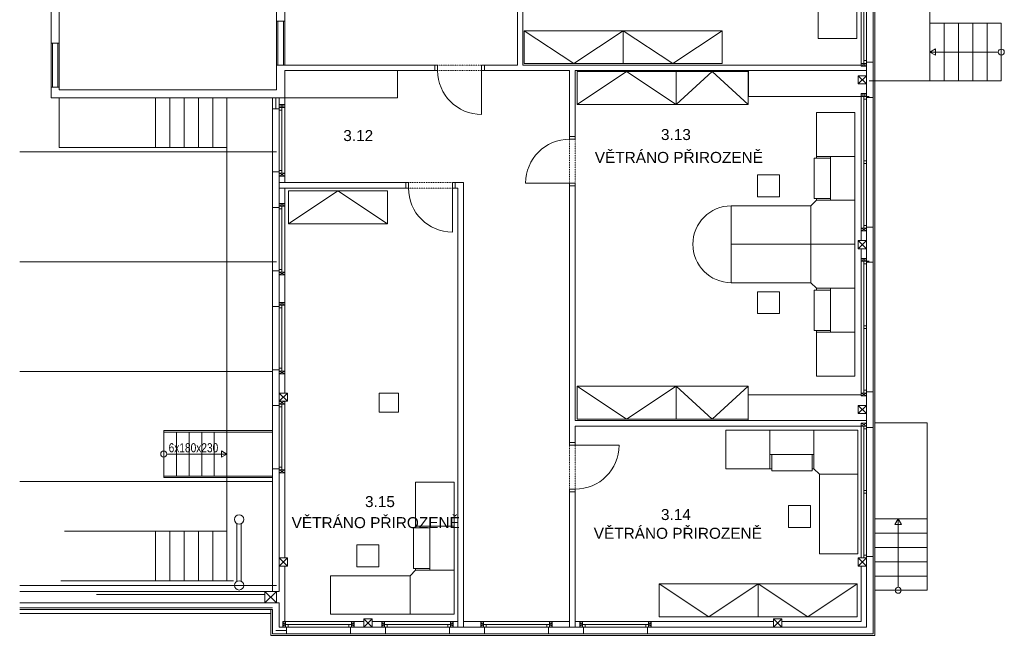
# Model space of a CAD drawing. Header units: millimetres. Extents: x 918337 to 1269480, y -257156 to -67477.
# Tile 79 of 114: x 1150610 to 1168514, y -207351 to -196146. Entities that reach past the tile are written whole.
import ezdxf

# ---------------------------------------------------------------- set-up
doc = ezdxf.new("R2010")
doc.units = ezdxf.units.MM
doc.linetypes.add('DĚLICÍ2', pattern=[15.875, 6.35, -3.175, 0, -3.175, 0, -3.175])
doc.layers.get('0').update_dxf_attribs({"color": 8, "lineweight": 9})
doc.layers.add('LEGENDY', color=7, linetype='Continuous', lineweight=9)
doc.layers.add('St_plocha_místnosti', color=3, linetype='Continuous', lineweight=18)
doc.styles.add('Andy', font='arial.ttf')
doc.styles.get("Standard").update_dxf_attribs({"font": 'arial.ttf'})
doc.linetypes.add('ZIGZAG', pattern='A,0.00254,-5.08,[131,ltypeshp.shx,S=5.08,R=0,X=-5.08,Y=0],-10.16,[131,ltypeshp.shx,S=5.08,R=180,X=5.08,Y=0],-5.08', length=20.32254)

# ---------------------------------------------------------------- blocks, each defined once
blk = doc.blocks.new('AXASXASXSAXA')
at = {"color": 8}
for p, q in [((1176047, -223227), (1176046, -241609)), ((1175927, -231337), (1175927, -231317)), ((1175827, -231367), (1175827, -231337)), ((1175827, -231337), (1175927, -231337)), ((1175827, -231337), (1175927, -231387)), ((1175827, -231387), (1175927, -231337)), ((1175927, -231337), (1175827, -231337)), ((1175827, -231337), (1175827, -231387)), ((1175827, -231387), (1175927, -231387)), ((1175927, -231387), (1175927, -231337)), ((1175927, -231937), (1175927, -231367)), ((1165127, -232162), (1165127, -231967)), ((1165127, -231967), (1165127, -240947)), ((1165347, -231967), (1165347, -232137)), ((1175827, -231887), (1175927, -231937)), ((1175827, -231937), (1175927, -231887)), ((1175927, -231887), (1175827, -231887)), ((1175827, -231887), (1175827, -231937)), ((1175927, -231937), (1175827, -231937)), ((1175827, -231937), (1175827, -231937)), ((1175827, -231937), (1175927, -231937)), ((1175927, -231937), (1175927, -231887)), ((1175927, -231957), (1175927, -231937)), ((1165247, -232162), (1165127, -232162)), ((1165347, -232087), (1165247, -232137)), ((1165347, -232137), (1165247, -232087)), ((1165247, -232137), (1165247, -232087)), ((1165247, -232087), (1165347, -232087)), ((1165347, -232137), (1165247, -232137)), ((1165347, -232137), (1165247, -232137)), ((1165247, -232137), (1165247, -232162)), ((1165347, -232087), (1165347, -232137)), ((1165127, -233962), (1165127, -233312)), ((1165127, -233312), (1165247, -233312)), ((1165247, -233337), (1165247, -233312)), ((1165347, -233387), (1165247, -233337)), ((1165347, -233337), (1165247, -233387)), ((1165247, -233337), (1165247, -233387)), ((1165347, -233337), (1165247, -233337)), ((1165347, -233337), (1165247, -233337)), ((1165247, -233387), (1165347, -233387)), ((1165347, -233387), (1165347, -233337)), ((1165347, -233507), (1165347, -233337)), ((1165347, -233607), (1165347, -233937)), ((1165247, -233962), (1165127, -233962)), ((1165347, -233887), (1165247, -233937)), ((1165347, -233937), (1165247, -233887)), ((1165247, -233937), (1165247, -233887)), ((1165247, -233887), (1165347, -233887)), ((1165347, -233937), (1165247, -233937)), ((1165347, -233937), (1165247, -233937)), ((1165247, -233937), (1165247, -233962)), ((1165347, -233887), (1165347, -233937)), ((1175827, -234562), (1175827, -234337)), ((1175827, -234337), (1175927, -234337)), ((1175827, -234337), (1175927, -234387)), ((1175827, -234387), (1175927, -234337)), ((1175927, -234337), (1175827, -234337)), ((1175827, -234337), (1175827, -234387)), ((1175927, -234337), (1175927, -234317)), ((1175927, -234337), (1175927, -234937)), ((1175927, -234387), (1175927, -234337)), ((1175827, -234387), (1175927, -234387)), ((1175827, -234937), (1175827, -234712)), ((1175827, -234887), (1175927, -234937)), ((1175827, -234937), (1175927, -234887)), ((1175927, -234887), (1175827, -234887)), ((1175827, -234887), (1175827, -234937)), ((1175927, -234937), (1175927, -234887)), ((1175927, -234937), (1175827, -234937)), ((1175827, -234937), (1175927, -234937)), ((1175927, -234957), (1175927, -234937)), ((1165127, -235762), (1165127, -235112)), ((1165127, -235112), (1165247, -235112)), ((1165247, -235137), (1165247, -235112)), ((1165347, -235187), (1165247, -235137)), ((1165347, -235137), (1165247, -235187)), ((1165247, -235137), (1165247, -235187)), ((1165347, -235137), (1165247, -235137)), ((1165347, -235137), (1165247, -235137)), ((1165247, -235187), (1165347, -235187)), ((1165347, -235187), (1165347, -235137)), ((1165347, -235737), (1165347, -235137)), ((1165247, -235762), (1165127, -235762)), ((1165347, -235687), (1165247, -235737)), ((1165347, -235737), (1165247, -235687)), ((1165247, -235737), (1165247, -235687)), ((1165247, -235687), (1165347, -235687)), ((1165347, -235737), (1165247, -235737)), ((1165347, -235737), (1165247, -235737)), ((1165247, -235737), (1165247, -235762)), ((1165347, -235687), (1165347, -235737)), ((1165127, -237562), (1165127, -236912)), ((1165127, -236912), (1165247, -236912)), ((1165247, -236937), (1165247, -236912)), ((1165347, -236987), (1165247, -236937)), ((1165347, -236937), (1165247, -236987)), ((1165247, -236937), (1165247, -236987)), ((1165347, -236937), (1165247, -236937)), ((1165347, -236937), (1165247, -236937)), ((1165247, -236987), (1165347, -236987)), ((1165347, -236987), (1165347, -236937)), ((1165347, -237337), (1165347, -236937)), ((1175827, -237367), (1175827, -237337)), ((1175827, -237337), (1175927, -237337)), ((1175827, -237337), (1175927, -237387)), ((1175827, -237387), (1175927, -237337)), ((1175927, -237337), (1175827, -237337)), ((1175827, -237337), (1175827, -237387)), ((1175827, -237387), (1175927, -237387)), ((1175927, -237312), (1175927, -237337)), ((1175927, -237962), (1175927, -237312)), ((1175927, -237312), (1176047, -237312)), ((1175927, -237387), (1175927, -237337)), ((1165247, -237562), (1165127, -237562)), ((1165347, -237487), (1165247, -237537)), ((1165347, -237537), (1165247, -237487)), ((1165247, -237537), (1165247, -237487)), ((1165247, -237487), (1165347, -237487)), ((1165347, -237537), (1165247, -237537)), ((1165247, -237562), (1165247, -237537)), ((1165247, -237537), (1165347, -237537)), ((1165347, -237487), (1165347, -237537)), ((1165347, -237537), (1165347, -237487)), ((1175827, -237887), (1175927, -237937)), ((1175827, -237937), (1175927, -237887)), ((1175927, -237887), (1175827, -237887)), ((1175827, -237887), (1175827, -237937)), ((1175927, -237937), (1175827, -237937)), ((1175827, -237937), (1175927, -237937)), ((1175927, -237937), (1175927, -237887)), ((1175927, -237962), (1175927, -237937)), ((1165127, -240947), (1165127, -238717)), ((1165247, -238717), (1165127, -238717)), ((1165247, -238737), (1165247, -238717)), ((1165347, -238787), (1165247, -238737)), ((1165347, -238737), (1165247, -238787)), ((1165247, -238737), (1165247, -238787)), ((1165347, -238737), (1165247, -238737)), ((1165347, -238737), (1165247, -238737)), ((1165247, -238787), (1165347, -238787)), ((1165347, -238787), (1165347, -238737)), ((1165347, -240337), (1165347, -238737)), ((1175927, -240337), (1175928, -241596)), ((1165347, -241497), (1165347, -240487)), ((1175829, -240487), (1175829, -241497)), ((1165127, -240947), (1165247, -240947)), ((1164987, -241157), (1160528, -241157)), ((1165362, -241497), (1165312, -241597)), ((1165312, -241497), (1165362, -241597)), ((1165362, -241497), (1165312, -241497)), ((1165312, -241497), (1165312, -241597)), ((1165362, -241497), (1165347, -241497)), ((1165362, -241597), (1165362, -241497)), ((1165362, -241597), (1165362, -241497)), ((1166562, -241597), (1166562, -241497)), ((1166562, -241497), (1166787, -241497)), ((1166612, -241497), (1166562, -241597)), ((1166562, -241497), (1166612, -241597)), ((1166612, -241497), (1166562, -241497)), ((1166562, -241497), (1166562, -241597)), ((1166612, -241597), (1166612, -241497)), ((1166937, -241497), (1167162, -241497)), ((1167162, -241497), (1167112, -241597)), ((1167112, -241497), (1167162, -241597)), ((1167162, -241497), (1167112, -241497)), ((1167112, -241497), (1167112, -241597)), ((1167162, -241497), (1167162, -241597)), ((1167162, -241597), (1167162, -241497)), ((1168362, -241597), (1168362, -241497)), ((1168362, -241497), (1168497, -241497)), ((1168412, -241497), (1168362, -241597)), ((1168362, -241497), (1168412, -241597)), ((1168412, -241497), (1168362, -241497)), ((1168362, -241497), (1168362, -241597)), ((1168412, -241597), (1168412, -241497)), ((1168597, -241497), (1168962, -241497)), ((1168962, -241497), (1168912, -241597)), ((1168912, -241497), (1168962, -241597)), ((1168962, -241497), (1168912, -241497)), ((1168912, -241497), (1168912, -241597)), ((1168962, -241497), (1168962, -241597)), ((1168962, -241597), (1168962, -241497)), ((1170162, -241597), (1170162, -241497)), ((1170162, -241497), (1170529, -241497)), ((1170212, -241497), (1170162, -241597)), ((1170162, -241497), (1170212, -241597)), ((1170212, -241497), (1170162, -241497)), ((1170162, -241497), (1170162, -241597)), ((1170212, -241597), (1170212, -241497)), ((1170629, -241497), (1170762, -241497)), ((1170762, -241497), (1170712, -241597)), ((1170712, -241497), (1170762, -241597)), ((1170762, -241497), (1170712, -241497)), ((1170712, -241497), (1170712, -241597)), ((1170762, -241497), (1170762, -241597)), ((1170762, -241597), (1170762, -241497)), ((1171962, -241597), (1171962, -241497)), ((1171962, -241497), (1174237, -241497)), ((1172012, -241497), (1171962, -241597)), ((1171962, -241497), (1172012, -241597)), ((1172012, -241497), (1171962, -241497)), ((1171962, -241497), (1171962, -241597)), ((1172012, -241597), (1172012, -241497)), ((1175829, -241497), (1174387, -241497)), ((1165312, -241597), (1165362, -241597)), ((1165382, -241597), (1165362, -241597)), ((1166542, -241597), (1167182, -241597)), ((1166542, -241597), (1166562, -241597)), ((1166562, -241597), (1166612, -241597)), ((1167112, -241597), (1167162, -241597)), ((1167162, -241597), (1167182, -241597)), ((1168292, -241597), (1168932, -241597)), ((1168342, -241597), (1168362, -241597)), ((1168362, -241597), (1168412, -241597)), ((1168912, -241597), (1168962, -241597)), ((1168962, -241597), (1168982, -241597)), ((1170142, -241597), (1170782, -241597)), ((1170142, -241597), (1170162, -241597)), ((1170162, -241597), (1170212, -241597)), ((1170712, -241597), (1170762, -241597)), ((1170762, -241597), (1170782, -241597)), ((1171942, -241597), (1175927, -241597)), ((1171942, -241597), (1171962, -241597)), ((1171962, -241597), (1172012, -241597)), ((1165127, -241717), (1176024, -241717))]:
    blk.add_line(p, q, dxfattribs=at)
at = {"color": 8, "ltscale": 2}
for p, q in [((1176077, -241747), (1176077, -223227)), ((1177077, -231657), (1177077, -223227)), ((1161097, -227617), (1161097, -230967)), ((1161247, -230967), (1161247, -227617)), ((1165197, -227592), (1165197, -230567)), ((1165347, -227592), (1165347, -230567)), ((1175827, -228712), (1175827, -231367)), ((1169577, -229547), (1169577, -231367)), ((1169677, -229547), (1169677, -231367)), ((1165197, -231367), (1165197, -230567)), ((1165347, -230567), (1165197, -230567)), ((1165222, -231367), (1165222, -230567)), ((1165322, -231367), (1165322, -230567)), ((1165347, -230567), (1165347, -231367)), ((1177337, -230607), (1177077, -230607)), ((1177597, -230607), (1177337, -230607)), ((1177337, -231657), (1177337, -230607)), ((1177857, -230607), (1177597, -230607)), ((1177597, -231657), (1177597, -230607)), ((1178117, -230607), (1177857, -230607)), ((1177857, -231657), (1177857, -230607)), ((1178377, -230607), (1178117, -230607)), ((1178117, -231657), (1178117, -230607)), ((1178377, -231657), (1178377, -230607)), ((1161097, -231767), (1161097, -230967)), ((1161247, -230967), (1161097, -230967)), ((1161122, -231767), (1161122, -230967)), ((1161222, -231767), (1161222, -230967)), ((1161247, -230967), (1161247, -231767)), ((1177179, -231073), (1177077, -231132)), ((1177077, -231132), (1177179, -231190)), ((1178323, -231132), (1177077, -231132)), ((1177179, -231190), (1177179, -231073)), ((1175927, -231317), (1176047, -231317)), ((1176047, -231317), (1176047, -231957)), ((1168077, -231367), (1165197, -231367)), ((1165197, -231367), (1165197, -231817)), ((1167397, -231467), (1165347, -231467)), ((1165347, -231467), (1165347, -231967)), ((1168077, -231467), (1167397, -231467)), ((1167397, -231467), (1167397, -231967)), ((1168077, -231367), (1168077, -231467)), ((1168977, -231367), (1168977, -231467)), ((1169577, -231367), (1168977, -231367)), ((1170527, -231467), (1168977, -231467)), ((1175827, -231367), (1169677, -231367)), ((1170527, -231467), (1170527, -232667)), ((1173779, -231467), (1170627, -231467)), ((1170627, -231467), (1170627, -232667)), ((1173779, -231467), (1175927, -231467)), ((1173779, -231467), (1173779, -231937)), ((1175977, -231657), (1177077, -231657)), ((1177077, -231657), (1177337, -231657)), ((1177337, -231657), (1177597, -231657)), ((1177597, -231657), (1177857, -231657)), ((1177857, -231657), (1178117, -231657)), ((1178117, -231657), (1178377, -231657)), ((1161247, -231767), (1161097, -231767)), ((1161097, -231767), (1161097, -231967)), ((1161247, -231817), (1161247, -231767)), ((1165197, -231817), (1161247, -231817)), ((1165347, -231967), (1161097, -231967)), ((1161247, -232867), (1161247, -231967)), ((1162997, -232867), (1162997, -231967)), ((1163257, -232867), (1163257, -231967)), ((1163517, -232867), (1163517, -231967)), ((1163777, -232867), (1163777, -231967)), ((1164037, -232867), (1164037, -231967)), ((1164297, -232867), (1164297, -231967)), ((1165247, -231967), (1165247, -232162)), ((1165347, -231967), (1165347, -233507)), ((1167397, -231967), (1165347, -231967)), ((1173779, -231937), (1175927, -231937)), ((1175829, -231937), (1175829, -234562)), ((1175977, -231937), (1175927, -231937)), ((1175927, -231937), (1175927, -231937)), ((1175927, -231937), (1175977, -231937)), ((1175977, -231937), (1175927, -231937)), ((1175927, -231937), (1175927, -231937)), ((1175927, -231937), (1175977, -231937)), ((1175927, -231957), (1176047, -231957)), ((1175977, -231937), (1175977, -231937)), ((1175977, -231937), (1175977, -231937)), ((1170627, -232667), (1170527, -232667)), ((1161247, -232867), (1164297, -232867)), ((1164297, -232867), (1164297, -239852)), ((1160528, -232947), (1165197, -232947)), ((1165247, -233312), (1165247, -233962)), ((1165247, -233607), (1165247, -233507)), ((1167547, -233507), (1165247, -233507)), ((1167547, -233607), (1165247, -233607)), ((1165347, -233607), (1165347, -237337)), ((1167547, -233607), (1167547, -233507)), ((1168447, -233607), (1168447, -233507)), ((1168597, -233507), (1168447, -233507)), ((1168497, -233607), (1168447, -233607)), ((1168497, -241597), (1168497, -233607)), ((1168597, -241597), (1168597, -233507)), ((1170627, -233567), (1170527, -233567)), ((1170527, -233567), (1170527, -238237)), ((1170627, -233567), (1170627, -237837)), ((1175927, -234317), (1176047, -234317)), ((1176047, -234317), (1176047, -234957)), ((1175827, -234712), (1175827, -237367)), ((1160528, -234947), (1165197, -234947)), ((1175977, -234937), (1175927, -234937)), ((1175927, -234937), (1175927, -234937)), ((1175927, -234937), (1175977, -234937)), ((1175977, -234937), (1175927, -234937)), ((1175927, -234937), (1175927, -234937)), ((1175927, -234937), (1175977, -234937)), ((1175927, -234957), (1176047, -234957)), ((1175977, -234937), (1175977, -234937)), ((1175977, -234937), (1175977, -234937)), ((1165247, -235112), (1165247, -235762)), ((1160528, -236947), (1165127, -236947)), ((1165247, -236912), (1165247, -237562)), ((1167413, -237337), (1167063, -237337)), ((1167063, -237337), (1167063, -237687)), ((1167413, -237687), (1167413, -237337)), ((1173777, -237367), (1175827, -237367)), ((1173777, -237837), (1173777, -237367)), ((1176047, -237962), (1176047, -237312)), ((1165347, -237487), (1165347, -240337)), ((1167063, -237687), (1167413, -237687)), ((1173777, -237837), (1170627, -237837)), ((1175827, -237937), (1170627, -237937)), ((1170627, -237937), (1170627, -238237)), ((1173777, -237837), (1175927, -237837)), ((1175829, -237937), (1175829, -240337)), ((1176047, -237877), (1176047, -237877)), ((1177027, -237877), (1176077, -237877)), ((1177027, -239627), (1177027, -237877)), ((1163147, -238017), (1165127, -238017)), ((1163147, -238017), (1163147, -238877)), ((1163377, -238047), (1163147, -238047)), ((1163147, -238047), (1163147, -238847)), ((1163607, -238047), (1163377, -238047)), ((1163377, -238047), (1163377, -238847)), ((1163837, -238047), (1163607, -238047)), ((1163607, -238047), (1163607, -238847)), ((1164067, -238047), (1163837, -238047)), ((1163837, -238047), (1163837, -238847)), ((1164297, -238047), (1164067, -238047)), ((1164067, -238047), (1164067, -238847)), ((1164297, -238047), (1164297, -238847)), ((1164297, -238047), (1165127, -238047)), ((1175927, -237962), (1176047, -237962)), ((1170627, -238237), (1170527, -238237)), ((1163202, -238447), (1164297, -238447)), ((1164297, -238447), (1164196, -238388)), ((1164196, -238388), (1164196, -238505)), ((1164196, -238505), (1164297, -238447)), ((1165247, -240947), (1165247, -238737)), ((1160528, -238947), (1165127, -238947)), ((1163147, -238847), (1163377, -238847)), ((1163147, -238877), (1165127, -238877)), ((1163377, -238847), (1163607, -238847)), ((1163607, -238847), (1163837, -238847)), ((1163837, -238847), (1164067, -238847)), ((1164067, -238847), (1164297, -238847)), ((1164297, -238847), (1165127, -238847)), ((1170627, -239137), (1170527, -239137)), ((1170527, -239137), (1170527, -241597)), ((1170627, -239137), (1170627, -241597)), ((1176077, -239627), (1177027, -239627)), ((1176502, -239627), (1176444, -239728)), ((1176444, -239728), (1176561, -239728)), ((1176561, -239728), (1176502, -239627)), ((1176502, -240872), (1176502, -239627)), ((1177027, -239887), (1177027, -239627)), ((1164297, -239852), (1161342, -239852)), ((1162997, -240752), (1162997, -239852)), ((1163257, -240752), (1163257, -239852)), ((1163517, -240752), (1163517, -239852)), ((1163777, -240752), (1163777, -239852)), ((1164037, -240752), (1164037, -239852)), ((1164297, -240752), (1164297, -239852)), ((1176077, -239887), (1177027, -239887)), ((1177027, -240147), (1177027, -239887)), ((1176077, -240147), (1177027, -240147)), ((1177027, -240407), (1177027, -240147)), ((1175927, -240312), (1176047, -240312)), ((1176047, -240312), (1176047, -241717)), ((1176077, -240407), (1177027, -240407)), ((1177027, -240667), (1177027, -240407)), ((1165347, -240487), (1165347, -241497)), ((1164417, -240752), (1161274, -240752)), ((1176077, -240667), (1177027, -240667)), ((1177027, -240927), (1177027, -240667)), ((1165197, -240837), (1160528, -240837)), ((1160528, -240947), (1165197, -240947)), ((1176077, -240927), (1177027, -240927)), ((1160528, -241157), (1165247, -241157)), ((1161927, -241002), (1164987, -241002)), ((1165247, -241597), (1165247, -241157)), ((1160528, -241247), (1165127, -241247)), ((1160528, -241277), (1165127, -241277)), ((1165097, -241277), (1165097, -241747)), ((1165127, -241717), (1165127, -241277)), ((1160528, -241347), (1165097, -241347)), ((1166787, -241497), (1165347, -241497)), ((1168497, -241497), (1166937, -241497)), ((1170529, -241497), (1168597, -241497)), ((1174237, -241497), (1170629, -241497)), ((1175829, -241497), (1175827, -241497)), ((1165247, -241597), (1165382, -241597)), ((1165382, -241597), (1165382, -241717)), ((1166542, -241717), (1166542, -241597)), ((1167182, -241597), (1167182, -241717)), ((1168342, -241597), (1168342, -241717)), ((1168596, -241597), (1168496, -241597)), ((1168982, -241597), (1168982, -241717)), ((1170142, -241597), (1170142, -241717)), ((1170626, -241597), (1170526, -241597)), ((1170782, -241597), (1170782, -241717)), ((1171942, -241597), (1171942, -241717)), ((1176077, -241747), (1165097, -241747)), ((1165127, -241717), (1165382, -241717)), ((1167182, -241717), (1166542, -241717)), ((1168982, -241717), (1168342, -241717)), ((1170782, -241717), (1170142, -241717)), ((1176047, -241717), (1171942, -241717))]:
    blk.add_line(p, q, dxfattribs=at)
at = {"color": 8, "linetype": 'Continuous'}
for p, q in [((1175748, -229286), (1175748, -230886)), ((1175048, -230886), (1175048, -230053)), ((1175748, -230886), (1175048, -230886)), ((1175014, -232229), (1175014, -233062)), ((1175714, -232229), (1175014, -232229)), ((1175714, -233829), (1175714, -232229)), ((1175273, -233062), (1174973, -233062)), ((1174973, -233062), (1174973, -233797)), ((1175714, -233029), (1175014, -233029)), ((1175273, -233029), (1175273, -233829)), ((1174342, -233367), (1173942, -233367)), ((1173942, -233367), (1173942, -233767)), ((1174342, -233767), (1174342, -233367)), ((1173942, -233767), (1174342, -233767)), ((1175273, -233797), (1174973, -233797)), ((1175014, -233797), (1175014, -233829)), ((1174914, -233929), (1173464, -233929)), ((1173464, -233929), (1173464, -234629)), ((1173464, -233929), (1173464, -234629)), ((1174914, -233929), (1175014, -233829)), ((1174914, -233929), (1174914, -234629)), ((1174914, -234629), (1174914, -233929)), ((1175014, -233829), (1175714, -233829)), ((1175714, -233829), (1175014, -233829)), ((1175714, -233829), (1175714, -234629)), ((1173464, -234629), (1175714, -234629)), ((1173464, -234629), (1175714, -234629)), ((1173464, -235329), (1173464, -234629)), ((1173464, -235329), (1173464, -234629)), ((1174914, -235329), (1174914, -234629)), ((1174914, -234629), (1174914, -235329)), ((1175714, -235429), (1175714, -234629)), ((1174914, -235329), (1173464, -235329)), ((1174914, -235329), (1175014, -235429)), ((1175014, -235429), (1175714, -235429)), ((1175714, -235429), (1175014, -235429)), ((1175014, -235462), (1175014, -235429)), ((1175273, -236229), (1175273, -235429)), ((1175714, -235429), (1175714, -237029)), ((1173942, -235492), (1174342, -235492)), ((1173942, -235892), (1173942, -235492)), ((1174342, -235492), (1174342, -235892)), ((1175273, -235462), (1174973, -235462)), ((1174973, -236197), (1174973, -235462)), ((1174342, -235892), (1173942, -235892)), ((1175273, -236197), (1174973, -236197)), ((1175014, -237029), (1175014, -236197)), ((1175714, -236229), (1175014, -236229)), ((1175714, -237029), (1175014, -237029)), ((1174971, -238014), (1173371, -238014)), ((1173371, -238014), (1173371, -238714)), ((1174171, -238014), (1174171, -238714)), ((1174971, -238714), (1174971, -238014)), ((1174971, -238014), (1174971, -238714)), ((1174971, -238014), (1175771, -238014)), ((1175771, -240264), (1175771, -238014)), ((1174171, -238454), (1174971, -238454)), ((1174203, -238454), (1174203, -238755)), ((1174939, -238454), (1174939, -238755)), ((1173371, -238714), (1174203, -238714)), ((1174203, -238755), (1174939, -238755)), ((1174939, -238714), (1174971, -238714)), ((1175071, -238814), (1174971, -238714)), ((1175071, -238814), (1175071, -240264)), ((1175071, -238814), (1175771, -238814)), ((1175771, -238814), (1175071, -238814)), ((1167728, -238961), (1167728, -239793)), ((1168428, -238961), (1167728, -238961)), ((1168428, -240561), (1168428, -238961)), ((1174508, -239385), (1174508, -239785)), ((1174908, -239385), (1174508, -239385)), ((1174908, -239785), (1174908, -239385)), ((1167987, -239793), (1167687, -239793)), ((1167687, -239793), (1167687, -240529)), ((1168428, -239761), (1167728, -239761)), ((1167987, -239761), (1167987, -240561)), ((1174508, -239785), (1174908, -239785)), ((1167056, -240098), (1166656, -240098)), ((1166656, -240098), (1166656, -240498)), ((1167056, -240498), (1167056, -240098)), ((1175071, -240264), (1175771, -240264)), ((1175071, -240264), (1175771, -240264)), ((1166656, -240498), (1167056, -240498)), ((1167628, -240661), (1167728, -240561)), ((1167987, -240529), (1167687, -240529)), ((1167728, -240529), (1167728, -240561)), ((1167728, -240561), (1168428, -240561)), ((1168428, -240561), (1167728, -240561)), ((1168428, -240561), (1168428, -241361)), ((1167628, -240661), (1166178, -240661)), ((1166178, -240661), (1166178, -241361)), ((1166178, -240661), (1166178, -241361)), ((1167628, -240661), (1167628, -241361)), ((1167628, -241361), (1167628, -240661)), ((1166178, -241361), (1168428, -241361))]:
    blk.add_line(p, q, dxfattribs=at)
at = {"color": 8, "linetype": 'ZIGZAG'}
for p, q in [((1165187, -231967), (1165187, -232162)), ((1165187, -241157), (1165187, -241147)), ((1165187, -241657), (1165382, -241657))]:
    blk.add_line(p, q, dxfattribs=at)
at = {"color": 8, "ltscale": 2}
for points in [[(1175927, -231337), (1175927, -228937), (1175877, -228937), (1175877, -231337)], [(1175927, -231337), (1175927, -231287), (1175877, -231287), (1175877, -231337)], [(1168127, -231467), (1168077, -231467), (1168077, -231367), (1168127, -231367)], [(1168977, -231467), (1168927, -231467), (1168927, -231367), (1168977, -231367)], [(1175927, -231337), (1175927, -231337), (1175877, -231337), (1175877, -231337)], [(1175927, -231337), (1175927, -231337), (1175877, -231337), (1175877, -231337)], [(1175927, -231712), (1175927, -231562), (1175777, -231562), (1175777, -231712)], [(1175927, -234337), (1175927, -231937), (1175877, -231937), (1175877, -234337)], [(1175927, -231937), (1175927, -231987), (1175877, -231987), (1175877, -231937)], [(1165297, -233337), (1165297, -232137), (1165247, -232137), (1165247, -233337)], [(1165297, -232137), (1165297, -232187), (1165247, -232187), (1165247, -232137)], [(1170528, -232717), (1170528, -232667), (1170628, -232667), (1170628, -232717)], [(1165297, -233337), (1165297, -233287), (1165247, -233287), (1165247, -233337)], [(1175927, -233112), (1175927, -233162), (1175877, -233162), (1175877, -233112)], [(1167597, -233606), (1167547, -233606), (1167547, -233506), (1167597, -233506)], [(1168447, -233607), (1168397, -233607), (1168397, -233507), (1168447, -233507)], [(1170527, -233567), (1170527, -233517), (1170627, -233517), (1170627, -233567)], [(1165297, -235137), (1165297, -233937), (1165247, -233937), (1165247, -235137)], [(1165297, -233937), (1165297, -233987), (1165247, -233987), (1165247, -233937)], [(1175927, -234337), (1175927, -234287), (1175877, -234287), (1175877, -234337)], [(1175927, -234337), (1175927, -234337), (1175877, -234337), (1175877, -234337)], [(1175927, -234337), (1175927, -234337), (1175877, -234337), (1175877, -234337)], [(1175927, -234712), (1175927, -234562), (1175777, -234562), (1175777, -234712)], [(1175927, -237337), (1175927, -234937), (1175877, -234937), (1175877, -237337)], [(1175927, -234937), (1175927, -234987), (1175877, -234987), (1175877, -234937)], [(1165297, -235137), (1165297, -235087), (1165247, -235087), (1165247, -235137)], [(1165297, -236937), (1165297, -235737), (1165247, -235737), (1165247, -236937)], [(1165297, -235737), (1165297, -235787), (1165247, -235787), (1165247, -235737)], [(1175927, -236112), (1175927, -236162), (1175877, -236162), (1175877, -236112)], [(1165297, -236937), (1165297, -236887), (1165247, -236887), (1165247, -236937)], [(1165397, -237487), (1165397, -237337), (1165247, -237337), (1165247, -237487)], [(1175927, -237337), (1175927, -237287), (1175877, -237287), (1175877, -237337)], [(1175927, -237337), (1175927, -237337), (1175877, -237337), (1175877, -237337)], [(1175927, -237337), (1175927, -237337), (1175877, -237337), (1175877, -237337)], [(1165297, -238737), (1165297, -237537), (1165247, -237537), (1165247, -238737)], [(1165297, -237537), (1165297, -237587), (1165247, -237587), (1165247, -237537)], [(1175927, -237712), (1175927, -237562), (1175777, -237562), (1175777, -237712)], [(1175927, -240337), (1175927, -237937), (1175877, -237937), (1175877, -240337)], [(1175927, -237937), (1175927, -237987), (1175877, -237987), (1175877, -237937)], [(1170627, -238237), (1170627, -238287), (1170527, -238287), (1170527, -238237)], [(1165297, -238737), (1165297, -238687), (1165247, -238687), (1165247, -238737)], [(1170627, -239087), (1170627, -239137), (1170527, -239137), (1170527, -239087)], [(1175927, -239112), (1175927, -239162), (1175877, -239162), (1175877, -239112)], [(1165397, -240487), (1165397, -240337), (1165247, -240337), (1165247, -240487)], [(1175927, -240487), (1175927, -240337), (1175777, -240337), (1175777, -240487)], [(1175927, -240337), (1175927, -240287), (1175877, -240287), (1175877, -240337)], [(1175927, -240337), (1175927, -240337), (1175877, -240337), (1175877, -240337)], [(1175927, -240337), (1175927, -240337), (1175877, -240337), (1175877, -240337)], [(1165197, -241157), (1165197, -240947), (1164987, -240947), (1164987, -241157)], [(1166937, -241597), (1166937, -241447), (1166787, -241447), (1166787, -241597)], [(1174387, -241597), (1174387, -241447), (1174237, -241447), (1174237, -241597)], [(1166562, -241547), (1165362, -241547), (1165362, -241597), (1166562, -241597)], [(1165362, -241547), (1165412, -241547), (1165412, -241597), (1165362, -241597)], [(1166562, -241547), (1166512, -241547), (1166512, -241597), (1166562, -241597)], [(1168362, -241547), (1167162, -241547), (1167162, -241597), (1168362, -241597)], [(1167162, -241547), (1167212, -241547), (1167212, -241597), (1167162, -241597)], [(1168362, -241547), (1168312, -241547), (1168312, -241597), (1168362, -241597)], [(1170162, -241547), (1168962, -241547), (1168962, -241597), (1170162, -241597)], [(1168962, -241547), (1169012, -241547), (1169012, -241597), (1168962, -241597)], [(1170162, -241547), (1170112, -241547), (1170112, -241597), (1170162, -241597)], [(1171962, -241547), (1170762, -241547), (1170762, -241597), (1171962, -241597)], [(1170762, -241547), (1170812, -241547), (1170812, -241597), (1170762, -241597)], [(1171962, -241547), (1171912, -241547), (1171912, -241597), (1171962, -241597)]]:
    blk.add_lwpolyline(points, close=True, dxfattribs=at)
at = {"color": 8, "linetype": 'ByBlock', "lineweight": -2}
for points in [[(1171502, -230742), (1169702, -230742), (1169702, -231342), (1171502, -231342), (1171502, -230742), (1170602, -231342), (1169702, -230742)], [(1173302, -230742), (1171502, -230742), (1171502, -231342), (1173302, -231342), (1173302, -230742), (1172402, -231342), (1171502, -230742)], [(1172464, -232087), (1170664, -232087), (1170664, -231487), (1172464, -231487), (1172464, -232087), (1171564, -231487), (1170664, -232087)], [(1173777, -232087), (1172464, -232087), (1172464, -231487), (1173777, -231487), (1173777, -232087), (1173120, -231487), (1172464, -232087)], [(1165414, -234259), (1167214, -234259), (1167214, -233659), (1165414, -233659), (1165414, -234259), (1166314, -233659), (1167214, -234259)], [(1172464, -237210), (1170664, -237210), (1170664, -237810), (1172464, -237810), (1172464, -237210), (1171564, -237810), (1170664, -237210)], [(1173777, -237210), (1172464, -237210), (1172464, -237810), (1173777, -237810), (1173777, -237210), (1173120, -237810), (1172464, -237210)], [(1172157, -240808), (1173957, -240808), (1173957, -241408), (1172157, -241408), (1172157, -240808), (1173057, -241408), (1173957, -240808)], [(1173957, -240808), (1175757, -240808), (1175757, -241408), (1173957, -241408), (1173957, -240808), (1174857, -241408), (1175757, -240808)]]:
    blk.add_lwpolyline(points, dxfattribs=at)
at = {"color": 8, "linetype": 'DĚLICÍ2', "ltscale": 2}
for points in [[(1168127, -231367), (1168927, -231367)], [(1168127, -231467), (1168927, -231467)], [(1170528, -232717), (1170527, -233517)], [(1170628, -232717), (1170627, -233517)], [(1167597, -233506), (1168397, -233507)], [(1167597, -233606), (1168397, -233607)], [(1170527, -239087), (1170527, -238287)], [(1170627, -239087), (1170627, -238287)]]:
    blk.add_lwpolyline(points, dxfattribs=at)
at = {"color": 8, "ltscale": 2}
for points in [[(1168927, -231467), (1168927, -232267)], [(1175777, -231712), (1175927, -231562)], [(1175777, -231562), (1175927, -231712)], [(1168397, -233607), (1168397, -234407)], [(1170527, -233517), (1169727, -233517)], [(1175777, -234712), (1175927, -234562)], [(1175777, -234562), (1175927, -234712)], [(1165247, -237487), (1165397, -237337)], [(1165247, -237337), (1165397, -237487)], [(1175777, -237712), (1175927, -237562)], [(1175777, -237562), (1175927, -237712)], [(1170627, -238287), (1171427, -238287)], [(1165247, -240487), (1165397, -240337)], [(1165247, -240337), (1165397, -240487)], [(1175777, -240487), (1175927, -240337)], [(1175777, -240337), (1175927, -240487)], [(1164987, -241157), (1165197, -240947)], [(1164987, -240947), (1165197, -241157)], [(1166787, -241597), (1166937, -241447)], [(1166787, -241447), (1166937, -241597)], [(1174237, -241597), (1174387, -241447)], [(1174237, -241447), (1174387, -241597)]]:
    blk.add_lwpolyline(points, dxfattribs=at)
at = {"color": 8, "lineweight": 18, "ltscale": 2}
for points in [[(1164477, -240762), (1164477, -239712)], [(1164557, -240762), (1164557, -239712)]]:
    blk.add_lwpolyline(points, dxfattribs=at)
at = {"color": 8, "ltscale": 2}
for centre, radius in [((1178377, -231132), 54.6), ((1163147, -238447), 54.6), ((1164517, -239637), 85), ((1164517, -240837), 85), ((1176502, -240927), 54.6)]:
    blk.add_circle(centre, radius, dxfattribs=at)
for centre, start, end in [((1168927, -231467), 180, 270), ((1170527, -233517), 90, 180), ((1168397, -233607), 180, 270), ((1170627, -238287), 270, 0)]:
    blk.add_arc(centre, 800, start, end, dxfattribs=at)
at = {"color": 8, "linetype": 'Continuous'}
blk.add_arc((1173468, -234629), 700, 90.3274, 269.6726, dxfattribs=at)
at = {"color": 8, "ltscale": 2, "width": 0.8}
blk.add_text('6x180x230', height=165, dxfattribs=at).set_placement((1163236, -238415))

msp = doc.modelspace()

# ---------------------------------------------------------------- block references
msp.add_blockref('AXASXASXSAXA', (-9917.6, 34395.4))

# ---------------------------------------------------------------- texts
at = {"layer": 'LEGENDY', "lineweight": 5, "char_height": 200, "attachment_point": 7}
for insert in [(1161067.4, -198756), (1155555.3, -205403.3), (1161048.5, -205597.2)]:
    msp.add_mtext_dynamic_manual_height_columns('\\A1;{\\L\\P}VĚTRÁNO PŘIROZENĚ', width=10573.444, gutter_width=0, heights=[2614.2], dxfattribs=dict(at, insert=insert))
at = {"layer": 'St_plocha_místnosti', "ltscale": 2, "style": 'Andy'}
for s, p in [('3.12', (1156494, -198355.3)), ('3.13', (1162270.8, -198336.9)), ('3.15', (1156888.9, -205017.1)), ('3.14', (1162270.8, -205253.1))]:
    msp.add_text(s, height=200, dxfattribs=at).set_placement(p)

doc.saveas('drawing.dxf')
